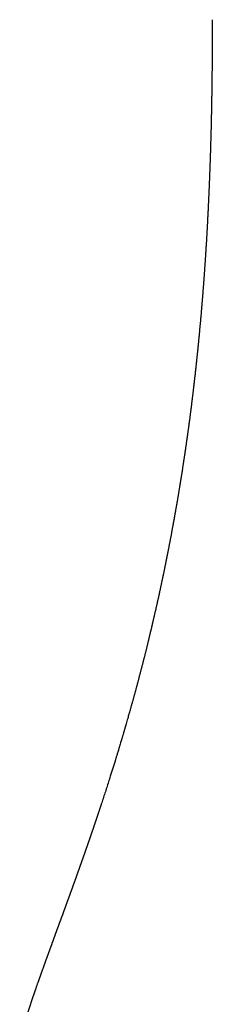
# Model space of a CAD drawing. Header units: millimetres. Extents: x 8 to 387, y 12 to 257.
# Tile 5 of 11: x 193 to 195.32, y 224.84 to 236.76. Entities that reach past the tile are written whole.
import ezdxf

# ---------------------------------------------------------------- set-up
doc = ezdxf.new("R2010")
doc.units = ezdxf.units.MM

msp = doc.modelspace()

# ---------------------------------------------------------------- linework, layer by layer
at = {"color": 7, "linetype": 'Continuous', "lineweight": 30}
msp.add_arc((207.324, 220), 15, 160.777, 162.7691, dxfattribs=at)
msp.add_open_spline([(195.324, 236.757), (195.324, 236.75), (195.324, 236.738), (195.324, 236.72), (195.324, 236.707), (195.324, 236.695), (195.324, 236.682), (195.324, 236.665), (195.324, 236.644), (195.324, 236.619), (195.323, 236.595), (195.323, 236.573), (195.323, 236.552), (195.323, 236.534), (195.323, 236.515), (195.323, 236.495), (195.323, 236.47), (195.323, 236.441), (195.323, 236.41), (195.323, 236.384), (195.322, 236.362), (195.322, 236.347), (195.322, 236.332), (195.322, 236.318), (195.322, 236.304), (195.322, 236.289), (195.322, 236.272), (195.322, 236.253), (195.321, 236.233), (195.321, 236.211), (195.321, 236.189), (195.321, 236.167), (195.321, 236.147), (195.32, 236.129), (195.32, 236.111), (195.32, 236.093), (195.32, 236.074), (195.32, 236.052), (195.319, 236.029), (195.319, 236.007), (195.319, 235.988), (195.319, 235.97), (195.318, 235.954), (195.318, 235.941), (195.318, 235.929), (195.318, 235.918), (195.318, 235.906), (195.317, 235.894), (195.317, 235.88), (195.317, 235.864), (195.317, 235.845), (195.316, 235.825), (195.316, 235.804), (195.316, 235.786), (195.315, 235.768), (195.315, 235.75), (195.315, 235.733), (195.315, 235.716), (195.314, 235.699), (195.314, 235.682), (195.313, 235.664), (195.313, 235.645), (195.313, 235.623), (195.312, 235.602), (195.312, 235.58), (195.311, 235.562), (195.311, 235.545), (195.311, 235.527), (195.31, 235.508), (195.31, 235.486), (195.309, 235.463), (195.309, 235.44), (195.308, 235.419), (195.308, 235.4), (195.307, 235.383), (195.307, 235.368), (195.306, 235.353), (195.306, 235.338), (195.305, 235.321), (195.305, 235.302), (195.304, 235.282), (195.304, 235.262), (195.303, 235.243), (195.303, 235.226), (195.302, 235.212), (195.302, 235.198), (195.302, 235.185), (195.301, 235.17), (195.301, 235.154), (195.3, 235.135), (195.299, 235.114), (195.299, 235.093), (195.298, 235.072), (195.297, 235.053), (195.297, 235.037), (195.296, 235.021), (195.296, 235.004), (195.295, 234.987), (195.294, 234.969), (195.294, 234.95), (195.293, 234.931), (195.292, 234.912), (195.292, 234.894), (195.291, 234.878), (195.29, 234.864), (195.29, 234.851), (195.29, 234.839), (195.289, 234.825), (195.288, 234.811), (195.288, 234.795), (195.287, 234.777), (195.286, 234.758), (195.285, 234.739), (195.285, 234.721), (195.284, 234.704), (195.283, 234.688), (195.283, 234.672), (195.282, 234.657), (195.281, 234.643), (195.281, 234.629), (195.28, 234.614), (195.279, 234.597), (195.279, 234.58), (195.278, 234.564), (195.277, 234.549), (195.276, 234.535), (195.276, 234.521), (195.275, 234.507), (195.274, 234.492), (195.274, 234.476), (195.273, 234.457), (195.272, 234.438), (195.271, 234.419), (195.27, 234.402), (195.269, 234.386), (195.268, 234.372), (195.268, 234.36), (195.267, 234.349), (195.267, 234.338), (195.266, 234.327), (195.265, 234.315), (195.265, 234.302), (195.264, 234.287), (195.263, 234.27), (195.262, 234.253), (195.261, 234.236), (195.26, 234.22), (195.26, 234.206), (195.259, 234.192), (195.258, 234.18), (195.257, 234.167), (195.257, 234.153), (195.256, 234.139), (195.255, 234.123), (195.254, 234.105), (195.253, 234.086), (195.252, 234.068), (195.251, 234.051), (195.25, 234.037), (195.249, 234.024), (195.248, 234.012), (195.247, 234), (195.247, 233.988), (195.246, 233.975), (195.245, 233.961), (195.244, 233.945), (195.243, 233.928), (195.242, 233.911), (195.241, 233.896), (195.24, 233.882), (195.239, 233.869), (195.238, 233.857), (195.237, 233.845), (195.237, 233.833), (195.236, 233.821), (195.235, 233.808), (195.234, 233.792), (195.233, 233.775), (195.231, 233.756), (195.23, 233.739), (195.229, 233.722), (195.228, 233.705), (195.227, 233.689), (195.226, 233.675), (195.225, 233.661), (195.224, 233.647), (195.223, 233.631), (195.221, 233.613), (195.22, 233.595), (195.218, 233.576), (195.217, 233.557), (195.216, 233.541), (195.215, 233.526), (195.214, 233.511), (195.212, 233.496), (195.211, 233.478), (195.209, 233.458), (195.208, 233.437), (195.206, 233.416), (195.205, 233.396), (195.203, 233.379), (195.202, 233.366), (195.201, 233.353), (195.2, 233.34), (195.199, 233.326), (195.198, 233.31), (195.196, 233.292), (195.194, 233.273), (195.193, 233.254), (195.191, 233.236), (195.19, 233.221), (195.189, 233.207), (195.188, 233.194), (195.187, 233.181), (195.185, 233.166), (195.184, 233.15), (195.182, 233.131), (195.18, 233.111), (195.179, 233.091), (195.177, 233.073), (195.175, 233.056), (195.174, 233.042), (195.173, 233.028), (195.171, 233.014), (195.17, 232.999), (195.168, 232.981), (195.167, 232.961), (195.165, 232.94), (195.163, 232.92), (195.161, 232.902), (195.159, 232.886), (195.158, 232.872), (195.157, 232.858), (195.155, 232.843), (195.154, 232.827), (195.152, 232.808), (195.15, 232.788), (195.148, 232.768), (195.146, 232.749), (195.144, 232.734), (195.143, 232.721), (195.142, 232.709), (195.14, 232.697), (195.139, 232.685), (195.138, 232.672), (195.136, 232.655), (195.134, 232.636), (195.132, 232.615), (195.13, 232.595), (195.128, 232.577), (195.126, 232.562), (195.125, 232.548), (195.123, 232.536), (195.122, 232.524), (195.12, 232.511), (195.119, 232.496), (195.117, 232.479), (195.115, 232.461), (195.113, 232.442), (195.111, 232.425), (195.109, 232.409), (195.108, 232.396), (195.106, 232.385), (195.105, 232.375), (195.104, 232.367), (195.103, 232.358), (195.102, 232.349), (195.101, 232.338), (195.099, 232.325), (195.098, 232.309), (195.095, 232.292), (195.093, 232.274), (195.091, 232.257), (195.09, 232.243), (195.088, 232.23), (195.087, 232.218), (195.085, 232.205), (195.083, 232.191), (195.082, 232.175), (195.079, 232.157), (195.077, 232.138), (195.074, 232.118), (195.072, 232.098), (195.07, 232.08), (195.068, 232.064), (195.066, 232.049), (195.064, 232.036), (195.063, 232.024), (195.061, 232.011), (195.059, 231.998), (195.057, 231.983), (195.055, 231.966), (195.053, 231.948), (195.051, 231.931), (195.049, 231.915), (195.047, 231.902), (195.045, 231.89), (195.044, 231.879), (195.042, 231.869), (195.041, 231.859), (195.039, 231.848), (195.038, 231.835), (195.036, 231.821), (195.034, 231.805), (195.031, 231.789), (195.029, 231.772), (195.027, 231.757), (195.025, 231.743), (195.023, 231.731), (195.022, 231.72), (195.021, 231.71), (195.019, 231.7), (195.018, 231.69), (195.016, 231.678), (195.014, 231.665), (195.012, 231.651), (195.01, 231.634), (195.008, 231.617), (195.005, 231.601), (195.003, 231.586), (195.001, 231.572), (194.999, 231.56), (194.998, 231.549), (194.996, 231.539), (194.995, 231.529), (194.993, 231.52), (194.992, 231.509), (194.99, 231.498), (194.988, 231.485), (194.986, 231.47), (194.984, 231.455), (194.981, 231.437), (194.978, 231.417), (194.975, 231.397), (194.972, 231.38), (194.97, 231.364), (194.967, 231.348), (194.965, 231.332), (194.963, 231.319), (194.961, 231.308), (194.96, 231.297), (194.958, 231.285), (194.956, 231.273), (194.954, 231.261), (194.952, 231.248), (194.949, 231.232), (194.947, 231.218), (194.946, 231.208), (194.944, 231.197), (194.942, 231.186), (194.94, 231.176), (194.939, 231.167), (194.937, 231.157), (194.935, 231.145), (194.934, 231.134), (194.932, 231.123), (194.93, 231.113), (194.928, 231.102), (194.926, 231.089), (194.924, 231.075), (194.921, 231.058), (194.918, 231.04), (194.915, 231.023), (194.913, 231.007), (194.91, 230.99), (194.907, 230.973), (194.904, 230.957), (194.902, 230.941), (194.899, 230.923), (194.895, 230.905), (194.892, 230.886), (194.889, 230.869), (194.886, 230.853), (194.884, 230.837), (194.881, 230.825), (194.88, 230.815), (194.878, 230.807), (194.877, 230.801), (194.876, 230.794), (194.875, 230.787), (194.873, 230.778), (194.871, 230.768), (194.869, 230.756), (194.868, 230.746), (194.866, 230.736), (194.864, 230.727), (194.863, 230.719), (194.861, 230.711), (194.86, 230.704), (194.859, 230.697), (194.857, 230.687), (194.855, 230.676), (194.853, 230.665), (194.851, 230.656), (194.849, 230.645), (194.847, 230.633), (194.844, 230.617), (194.841, 230.601), (194.838, 230.585), (194.835, 230.57), (194.833, 230.556), (194.83, 230.543), (194.828, 230.53), (194.826, 230.518), (194.824, 230.506), (194.821, 230.492), (194.818, 230.476), (194.815, 230.46), (194.812, 230.444), (194.809, 230.429), (194.806, 230.414), (194.803, 230.399), (194.8, 230.385), (194.798, 230.372), (194.796, 230.36), (194.794, 230.349), (194.791, 230.338), (194.789, 230.326), (194.787, 230.314), (194.784, 230.299), (194.78, 230.28), (194.776, 230.26), (194.772, 230.239), (194.768, 230.219), (194.764, 230.2), (194.76, 230.181), (194.757, 230.164), (194.754, 230.148), (194.751, 230.134), (194.748, 230.12), (194.745, 230.106), (194.742, 230.09), (194.738, 230.073), (194.735, 230.056), (194.731, 230.039), (194.727, 230.021), (194.723, 230.002), (194.719, 229.983), (194.716, 229.966), (194.712, 229.95), (194.709, 229.935), (194.706, 229.92), (194.703, 229.906), (194.7, 229.891), (194.697, 229.877), (194.694, 229.862), (194.691, 229.848), (194.688, 229.836), (194.685, 229.824), (194.683, 229.813), (194.68, 229.8), (194.677, 229.788), (194.675, 229.775), (194.672, 229.764), (194.669, 229.752), (194.667, 229.739), (194.664, 229.725), (194.66, 229.711), (194.658, 229.698), (194.655, 229.685), (194.652, 229.672), (194.649, 229.658), (194.645, 229.643), (194.642, 229.627), (194.638, 229.61), (194.634, 229.591), (194.629, 229.572), (194.625, 229.553), (194.621, 229.535), (194.617, 229.519), (194.614, 229.505), (194.611, 229.492), (194.607, 229.478), (194.605, 229.466), (194.602, 229.456), (194.6, 229.447), (194.598, 229.438), (194.596, 229.427), (194.592, 229.412), (194.588, 229.393), (194.583, 229.375), (194.58, 229.359), (194.577, 229.347), (194.573, 229.334), (194.57, 229.321), (194.567, 229.307), (194.564, 229.295), (194.561, 229.282), (194.558, 229.269), (194.555, 229.256), (194.551, 229.243), (194.548, 229.229), (194.545, 229.216), (194.541, 229.201), (194.538, 229.186), (194.533, 229.169), (194.529, 229.151), (194.525, 229.134), (194.521, 229.118), (194.517, 229.102), (194.513, 229.086), (194.509, 229.07), (194.505, 229.053), (194.501, 229.038), (194.498, 229.026), (194.495, 229.015), (194.492, 229.002), (194.488, 228.986), (194.483, 228.968), (194.479, 228.95), (194.474, 228.935), (194.471, 228.92), (194.467, 228.907), (194.464, 228.893), (194.46, 228.878), (194.456, 228.863), (194.452, 228.849), (194.449, 228.836), (194.445, 228.823), (194.442, 228.809), (194.438, 228.796), (194.435, 228.781), (194.431, 228.767), (194.427, 228.751), (194.423, 228.737), (194.419, 228.723), (194.416, 228.71), (194.413, 228.698), (194.409, 228.687), (194.406, 228.675), (194.403, 228.663), (194.4, 228.65), (194.396, 228.637), (194.392, 228.623), (194.389, 228.61), (194.386, 228.599), (194.382, 228.587), (194.379, 228.574), (194.376, 228.562), (194.372, 228.548), (194.368, 228.534), (194.364, 228.519), (194.359, 228.503), (194.355, 228.486), (194.349, 228.467), (194.344, 228.448), (194.339, 228.43), (194.334, 228.412), (194.33, 228.396), (194.325, 228.38), (194.321, 228.364), (194.315, 228.346), (194.309, 228.324), (194.298, 228.284), (194.288, 228.251), (194.281, 228.225), (194.279, 228.217), (194.276, 228.209), (194.274, 228.201), (194.271, 228.192), (194.269, 228.183), (194.265, 228.172), (194.262, 228.159), (194.258, 228.146), (194.254, 228.133), (194.251, 228.121), (194.247, 228.108), (194.243, 228.096), (194.24, 228.084), (194.229, 228.046), (194.217, 228.008), (194.206, 227.97), (194.202, 227.957), (194.198, 227.943), (194.193, 227.929), (194.188, 227.912), (194.182, 227.892), (194.176, 227.871), (194.17, 227.851), (194.164, 227.832), (194.158, 227.814), (194.144, 227.768), (194.122, 227.696), (194.094, 227.607), (194.07, 227.529), (194.048, 227.461), (194.026, 227.393), (194.004, 227.326), (193.989, 227.28), (193.98, 227.253), (193.978, 227.246), (193.975, 227.239), (193.973, 227.231), (193.97, 227.222), (193.967, 227.214), (193.965, 227.206), (193.963, 227.2), (193.961, 227.195), (193.959, 227.19), (193.958, 227.186), (193.957, 227.183), (193.954, 227.175), (193.951, 227.167), (193.948, 227.158), (193.947, 227.154), (193.946, 227.149), (193.944, 227.144), (193.942, 227.138), (193.939, 227.131), (193.937, 227.125), (193.935, 227.119), (193.934, 227.114), (193.932, 227.11), (193.931, 227.106), (193.93, 227.102), (193.928, 227.098), (193.927, 227.094), (193.926, 227.09), (193.925, 227.087), (193.923, 227.083), (193.922, 227.078), (193.92, 227.072), (193.917, 227.065), (193.915, 227.059), (193.913, 227.052), (193.911, 227.045), (193.908, 227.039), (193.906, 227.033), (193.904, 227.027), (193.902, 227.021), (193.901, 227.015), (193.899, 227.01), (193.897, 227.004), (193.894, 226.997), (193.892, 226.99), (193.889, 226.982), (193.887, 226.974), (193.884, 226.967), (193.882, 226.96), (193.88, 226.954), (193.878, 226.948), (193.876, 226.943), (193.874, 226.938), (193.873, 226.934), (193.871, 226.928), (193.869, 226.923), (193.867, 226.917), (193.865, 226.91), (193.862, 226.903), (193.86, 226.895), (193.857, 226.888), (193.855, 226.881), (193.853, 226.876), (193.852, 226.872), (193.85, 226.868), (193.849, 226.865), (193.848, 226.861), (193.847, 226.857), (193.845, 226.854), (193.844, 226.85), (193.843, 226.847), (193.842, 226.843), (193.84, 226.838), (193.838, 226.833), (193.836, 226.827), (193.834, 226.82), (193.832, 226.814), (193.829, 226.807), (193.827, 226.801), (193.826, 226.796), (193.824, 226.792), (193.822, 226.787), (193.821, 226.783), (193.82, 226.779), (193.818, 226.775), (193.816, 226.77), (193.814, 226.764), (193.812, 226.758), (193.81, 226.751), (193.807, 226.744), (193.805, 226.737), (193.803, 226.73), (193.8, 226.724), (193.798, 226.718), (193.797, 226.713), (193.795, 226.709), (193.794, 226.705), (193.792, 226.7), (193.79, 226.695), (193.789, 226.69), (193.787, 226.684), (193.784, 226.678), (193.782, 226.671), (193.78, 226.665), (193.778, 226.658), (193.775, 226.652), (193.774, 226.647), (193.772, 226.642), (193.77, 226.637), (193.768, 226.632), (193.766, 226.626), (193.764, 226.62), (193.762, 226.615), (193.76, 226.609), (193.758, 226.602), (193.755, 226.595), (193.753, 226.588), (193.75, 226.58), (193.747, 226.573), (193.745, 226.566), (193.743, 226.559), (193.741, 226.554), (193.739, 226.549), (193.737, 226.544), (193.736, 226.54), (193.734, 226.535), (193.733, 226.531), (193.731, 226.526), (193.729, 226.521), (193.727, 226.515), (193.725, 226.509), (193.722, 226.502), (193.72, 226.495), (193.718, 226.489), (193.716, 226.483), (193.714, 226.478), (193.712, 226.473), (193.71, 226.468), (193.709, 226.464), (193.707, 226.459), (193.705, 226.453), (193.703, 226.447), (193.701, 226.441), (193.698, 226.434), (193.696, 226.427), (193.693, 226.42), (193.691, 226.414), (193.689, 226.408), (193.687, 226.403), (193.685, 226.398), (193.684, 226.394), (193.682, 226.389), (193.681, 226.384), (193.679, 226.381), (193.678, 226.377), (193.677, 226.374), (193.676, 226.37), (193.674, 226.366), (193.672, 226.361), (193.67, 226.356), (193.668, 226.35), (193.666, 226.343), (193.663, 226.336), (193.661, 226.33), (193.659, 226.324), (193.657, 226.318), (193.655, 226.313), (193.653, 226.308), (193.652, 226.304), (193.65, 226.299), (193.648, 226.294), (193.646, 226.289), (193.644, 226.283), (193.642, 226.277), (193.64, 226.271), (193.637, 226.263), (193.635, 226.256), (193.632, 226.25), (193.63, 226.243), (193.628, 226.238), (193.626, 226.232), (193.624, 226.226), (193.622, 226.22), (193.619, 226.214), (193.617, 226.208), (193.614, 226.201), (193.612, 226.194), (193.61, 226.188), (193.608, 226.182), (193.606, 226.178), (193.604, 226.173), (193.603, 226.169), (193.601, 226.164), (193.6, 226.16), (193.598, 226.156), (193.597, 226.152), (193.595, 226.148), (193.594, 226.143), (193.592, 226.137), (193.589, 226.131), (193.586, 226.123), (193.584, 226.116), (193.581, 226.109), (193.579, 226.104), (193.578, 226.099), (193.576, 226.094), (193.575, 226.09), (193.573, 226.087), (193.572, 226.084), (193.571, 226.082), (193.57, 226.079), (193.569, 226.077), (193.568, 226.074), (193.567, 226.07), (193.566, 226.067), (193.564, 226.063), (193.563, 226.058), (193.561, 226.052), (193.558, 226.046), (193.556, 226.039), (193.553, 226.032), (193.551, 226.025), (193.548, 226.019), (193.547, 226.014), (193.545, 226.01), (193.544, 226.006), (193.543, 226.003), (193.542, 226), (193.54, 225.997), (193.539, 225.993), (193.538, 225.99), (193.537, 225.986), (193.535, 225.982), (193.533, 225.978), (193.532, 225.973), (193.53, 225.967), (193.527, 225.961), (193.525, 225.955), (193.523, 225.948), (193.521, 225.942), (193.519, 225.937), (193.517, 225.933), (193.516, 225.929), (193.515, 225.926), (193.514, 225.923), (193.513, 225.921), (193.512, 225.918), (193.511, 225.915), (193.51, 225.913), (193.509, 225.91), (193.508, 225.907), (193.506, 225.903), (193.505, 225.898), (193.502, 225.893), (193.5, 225.887), (193.498, 225.88), (193.496, 225.874), (193.493, 225.867), (193.49, 225.858), (193.486, 225.849), (193.483, 225.84), (193.48, 225.831), (193.477, 225.823), (193.474, 225.815), (193.471, 225.807), (193.468, 225.799), (193.465, 225.79), (193.462, 225.781), (193.458, 225.772), (193.455, 225.763), (193.452, 225.755), (193.45, 225.749), (193.447, 225.742), (193.445, 225.736), (193.443, 225.731), (193.442, 225.727), (193.44, 225.723), (193.439, 225.719), (193.437, 225.715), (193.435, 225.709), (193.433, 225.704), (193.431, 225.698), (193.429, 225.692), (193.427, 225.687), (193.426, 225.682), (193.424, 225.678), (193.423, 225.675), (193.422, 225.672), (193.421, 225.669), (193.42, 225.667), (193.419, 225.664), (193.417, 225.66), (193.416, 225.656), (193.414, 225.65), (193.412, 225.644), (193.409, 225.638), (193.408, 225.633), (193.406, 225.629), (193.404, 225.624), (193.403, 225.621), (193.402, 225.618), (193.4, 225.613), (193.399, 225.608), (193.396, 225.602), (193.394, 225.596), (193.392, 225.589), (193.389, 225.583), (193.387, 225.577), (193.386, 225.573), (193.384, 225.569), (193.383, 225.566), (193.381, 225.561), (193.38, 225.556), (193.378, 225.551), (193.376, 225.546), (193.374, 225.54), (193.372, 225.534), (193.369, 225.528), (193.367, 225.522), (193.365, 225.516), (193.363, 225.511), (193.361, 225.506), (193.359, 225.501), (193.358, 225.497), (193.356, 225.493), (193.355, 225.488), (193.353, 225.483), (193.351, 225.478), (193.349, 225.473), (193.347, 225.468), (193.346, 225.463), (193.344, 225.459), (193.343, 225.455), (193.342, 225.452), (193.34, 225.449), (193.34, 225.446), (193.339, 225.444), (193.338, 225.442), (193.337, 225.439), (193.336, 225.436), (193.335, 225.432), (193.333, 225.429), (193.332, 225.424), (193.33, 225.419), (193.328, 225.414), (193.326, 225.408), (193.324, 225.403), (193.322, 225.398), (193.32, 225.394), (193.319, 225.389), (193.316, 225.383), (193.314, 225.376), (193.312, 225.369), (193.309, 225.362), (193.306, 225.354), (193.304, 225.347), (193.301, 225.34), (193.299, 225.333), (193.296, 225.327), (193.294, 225.321), (193.292, 225.314), (193.289, 225.307), (193.286, 225.298), (193.282, 225.288), (193.279, 225.277), (193.275, 225.266), (193.271, 225.255), (193.267, 225.245), (193.264, 225.236), (193.261, 225.228), (193.258, 225.22), (193.256, 225.213), (193.253, 225.207), (193.251, 225.2), (193.249, 225.194), (193.247, 225.187), (193.244, 225.181), (193.242, 225.175), (193.24, 225.168), (193.237, 225.162), (193.235, 225.155), (193.232, 225.148), (193.23, 225.141), (193.228, 225.134), (193.225, 225.128), (193.223, 225.122), (193.221, 225.116), (193.219, 225.11), (193.216, 225.102), (193.212, 225.09), (193.207, 225.076), (193.203, 225.064), (193.199, 225.053), (193.196, 225.044), (193.192, 225.033), (193.189, 225.023), (193.186, 225.014), (193.183, 225.006), (193.18, 224.998), (193.177, 224.989), (193.174, 224.982), (193.172, 224.976), (193.171, 224.971), (193.169, 224.966), (193.167, 224.961), (193.166, 224.956), (193.164, 224.952), (193.163, 224.949), (193.162, 224.946), (193.161, 224.944), (193.161, 224.942), (193.16, 224.94), (193.16, 224.939), (193.16, 224.939), (193.16, 224.939), (193.16, 224.939)], degree=3, knots=[0, 0, 0, 0, 0.000785, 0.00142, 0.001906, 0.002289, 0.002739, 0.00327, 0.004195, 0.005126, 0.006007, 0.00685, 0.007596, 0.008265, 0.008927, 0.009607, 0.010556, 0.011645, 0.012827, 0.013994, 0.014639, 0.015203, 0.01574, 0.016259, 0.016775, 0.017322, 0.017925, 0.018636, 0.01942, 0.020241, 0.021044, 0.0219, 0.022658, 0.023329, 0.023979, 0.024631, 0.025351, 0.026167, 0.027113, 0.027882, 0.028637, 0.029323, 0.029894, 0.030357, 0.030807, 0.031246, 0.031689, 0.032143, 0.032627, 0.033213, 0.033972, 0.034761, 0.035551, 0.03627, 0.03689, 0.037586, 0.038227, 0.038859, 0.039516, 0.040132, 0.040837, 0.041583, 0.042354, 0.043271, 0.044071, 0.044762, 0.045404, 0.04605, 0.046781, 0.047639, 0.048515, 0.049424, 0.050261, 0.051, 0.051623, 0.052209, 0.052741, 0.053316, 0.053965, 0.054697, 0.055513, 0.056333, 0.057061, 0.057711, 0.058258, 0.058757, 0.059257, 0.05983, 0.060468, 0.061189, 0.062021, 0.062899, 0.063735, 0.064476, 0.065078, 0.0657, 0.066325, 0.067003, 0.06777, 0.068475, 0.069252, 0.070013, 0.070738, 0.07137, 0.071891, 0.072388, 0.072887, 0.073405, 0.073968, 0.074598, 0.07533, 0.076126, 0.076902, 0.07763, 0.078235, 0.078893, 0.079542, 0.080217, 0.080707, 0.081249, 0.081874, 0.082569, 0.083262, 0.08394, 0.08455, 0.085058, 0.08564, 0.08622, 0.086812, 0.087453, 0.088188, 0.089075, 0.089808, 0.090531, 0.091199, 0.091753, 0.092215, 0.09267, 0.093119, 0.09358, 0.094067, 0.094594, 0.095212, 0.095909, 0.096624, 0.097334, 0.097989, 0.098621, 0.099148, 0.099674, 0.100203, 0.100756, 0.101346, 0.10203, 0.102802, 0.103586, 0.104368, 0.105081, 0.105694, 0.106223, 0.106728, 0.107224, 0.10772, 0.108243, 0.10883, 0.109527, 0.110253, 0.110985, 0.111671, 0.112263, 0.11278, 0.113311, 0.113811, 0.114307, 0.114804, 0.115367, 0.116058, 0.116832, 0.117627, 0.118405, 0.11909, 0.119863, 0.120546, 0.121196, 0.121724, 0.122315, 0.123031, 0.123828, 0.124667, 0.125482, 0.126332, 0.127068, 0.127706, 0.128328, 0.128976, 0.129746, 0.130646, 0.131641, 0.132617, 0.133491, 0.134244, 0.13482, 0.135386, 0.13595, 0.136578, 0.137287, 0.138096, 0.138986, 0.139853, 0.140699, 0.141398, 0.141995, 0.142584, 0.143177, 0.143812, 0.144574, 0.145456, 0.146391, 0.147325, 0.148197, 0.148938, 0.149612, 0.150243, 0.150871, 0.151536, 0.152365, 0.153336, 0.154355, 0.155323, 0.156175, 0.156911, 0.157557, 0.158199, 0.158865, 0.159642, 0.160536, 0.161538, 0.162548, 0.163425, 0.164161, 0.16476, 0.165325, 0.165868, 0.166424, 0.167058, 0.167838, 0.168831, 0.169869, 0.170878, 0.171754, 0.172512, 0.173131, 0.173724, 0.174317, 0.174949, 0.175694, 0.176538, 0.177456, 0.178384, 0.179266, 0.180044, 0.18069, 0.181276, 0.181716, 0.182145, 0.182586, 0.183042, 0.183534, 0.184132, 0.185012, 0.185931, 0.186847, 0.187688, 0.188438, 0.189103, 0.189694, 0.190274, 0.191008, 0.191831, 0.192768, 0.19378, 0.194822, 0.195863, 0.196818, 0.197649, 0.198413, 0.199146, 0.199722, 0.200333, 0.201055, 0.201873, 0.202747, 0.203706, 0.204632, 0.205483, 0.20619, 0.206803, 0.207386, 0.207916, 0.208467, 0.209043, 0.209698, 0.210479, 0.211342, 0.212239, 0.213137, 0.213994, 0.214776, 0.215425, 0.21599, 0.216533, 0.217056, 0.217634, 0.218237, 0.218914, 0.219746, 0.220681, 0.221641, 0.222534, 0.223379, 0.224152, 0.224821, 0.225414, 0.225978, 0.226516, 0.227064, 0.227635, 0.228257, 0.228989, 0.229827, 0.230701, 0.231596, 0.232918, 0.23408, 0.23499, 0.235879, 0.236823, 0.237897, 0.238536, 0.23908, 0.239717, 0.240441, 0.241156, 0.241865, 0.24264, 0.243549, 0.244383, 0.245078, 0.245691, 0.246278, 0.246911, 0.247444, 0.248037, 0.2487, 0.249408, 0.250006, 0.250473, 0.251204, 0.252028, 0.252891, 0.253864, 0.255054, 0.256021, 0.256798, 0.258052, 0.259066, 0.259914, 0.260917, 0.262027, 0.263204, 0.26434, 0.265427, 0.26643, 0.267361, 0.268282, 0.268764, 0.269233, 0.269658, 0.270043, 0.270476, 0.271001, 0.271597, 0.272366, 0.273052, 0.273678, 0.274264, 0.274707, 0.275158, 0.275645, 0.276181, 0.276811, 0.277508, 0.278167, 0.278769, 0.279319, 0.280286, 0.281245, 0.282283, 0.283363, 0.284404, 0.285296, 0.286115, 0.286895, 0.287697, 0.288486, 0.289401, 0.290468, 0.291533, 0.292572, 0.293592, 0.294609, 0.29561, 0.296563, 0.297417, 0.298193, 0.298932, 0.299662, 0.300429, 0.30125, 0.302179, 0.303591, 0.305019, 0.306361, 0.30773, 0.309156, 0.310445, 0.311609, 0.312678, 0.313692, 0.314592, 0.31557, 0.316717, 0.317929, 0.319128, 0.320265, 0.321577, 0.322974, 0.324339, 0.325591, 0.326713, 0.32776, 0.328803, 0.329926, 0.330907, 0.33197, 0.333076, 0.334161, 0.335, 0.335828, 0.336693, 0.337595, 0.338523, 0.339471, 0.340344, 0.341103, 0.342198, 0.34323, 0.344253, 0.345304, 0.346197, 0.347177, 0.348275, 0.349408, 0.350534, 0.351926, 0.353313, 0.354801, 0.356354, 0.357753, 0.358914, 0.359997, 0.361058, 0.36212, 0.363183, 0.36385, 0.364545, 0.365272, 0.366088, 0.367019, 0.368855, 0.370552, 0.371509, 0.372496, 0.373531, 0.374617, 0.375749, 0.376779, 0.377668, 0.378804, 0.379883, 0.380958, 0.382035, 0.38314, 0.38431, 0.385592, 0.387046, 0.388525, 0.389942, 0.391277, 0.392574, 0.393903, 0.395321, 0.396846, 0.398051, 0.399089, 0.400026, 0.400915, 0.402454, 0.403995, 0.405539, 0.407094, 0.408144, 0.409279, 0.410579, 0.411913, 0.413194, 0.414405, 0.415564, 0.416721, 0.417932, 0.419144, 0.420396, 0.421725, 0.423106, 0.424475, 0.425709, 0.426845, 0.427908, 0.42896, 0.430013, 0.431067, 0.432311, 0.433556, 0.434803, 0.436079, 0.437071, 0.438143, 0.439334, 0.440545, 0.441706, 0.443143, 0.444504, 0.445859, 0.447674, 0.449489, 0.451304, 0.453126, 0.454674, 0.456302, 0.45792, 0.459399, 0.460767, 0.463328, 0.465894, 0.472455, 0.473194, 0.473947, 0.474731, 0.475547, 0.476425, 0.477386, 0.478379, 0.479839, 0.481206, 0.482494, 0.483765, 0.485035, 0.486306, 0.487577, 0.488848, 0.498068, 0.499517, 0.500965, 0.502414, 0.503902, 0.505498, 0.508017, 0.510312, 0.51239, 0.514437, 0.516488, 0.518544, 0.529631, 0.540846, 0.548937, 0.557094, 0.565318, 0.57361, 0.581966, 0.582839, 0.583729, 0.584639, 0.5856, 0.586707, 0.587964, 0.58884, 0.589624, 0.590316, 0.590914, 0.591419, 0.591831, 0.592176, 0.594597, 0.595013, 0.595533, 0.59616, 0.596893, 0.597733, 0.598588, 0.599419, 0.600166, 0.600829, 0.601407, 0.601931, 0.602437, 0.60297, 0.603479, 0.603965, 0.604431, 0.604946, 0.605611, 0.606372, 0.607229, 0.60818, 0.609124, 0.610003, 0.610816, 0.611569, 0.612456, 0.613262, 0.613987, 0.614677, 0.61547, 0.616375, 0.617394, 0.618496, 0.619495, 0.620503, 0.621478, 0.622356, 0.623137, 0.623821, 0.624427, 0.625076, 0.625788, 0.626561, 0.627397, 0.628324, 0.629359, 0.630498, 0.631494, 0.632362, 0.633103, 0.633717, 0.634214, 0.634687, 0.635201, 0.635712, 0.636221, 0.636728, 0.637258, 0.637781, 0.63841, 0.639146, 0.639988, 0.640934, 0.641969, 0.642891, 0.6437, 0.644412, 0.645081, 0.64571, 0.646298, 0.646846, 0.647465, 0.648182, 0.649004, 0.64993, 0.650954, 0.652003, 0.653055, 0.654019, 0.654916, 0.655724, 0.656443, 0.657072, 0.657627, 0.658342, 0.659084, 0.659852, 0.660668, 0.661604, 0.662665, 0.663586, 0.664554, 0.665447, 0.666254, 0.666974, 0.667607, 0.668481, 0.669373, 0.670285, 0.671248, 0.672104, 0.673051, 0.674089, 0.675185, 0.676316, 0.677446, 0.678508, 0.67946, 0.680301, 0.681035, 0.681743, 0.682464, 0.683124, 0.683795, 0.684522, 0.685342, 0.686254, 0.687257, 0.68831, 0.689434, 0.690434, 0.691309, 0.692096, 0.692861, 0.693606, 0.694288, 0.695022, 0.69587, 0.696832, 0.697909, 0.69896, 0.700055, 0.701195, 0.702279, 0.703218, 0.704014, 0.704667, 0.705407, 0.706143, 0.706884, 0.707629, 0.70806, 0.708557, 0.709145, 0.709826, 0.710599, 0.711464, 0.712392, 0.71361, 0.714749, 0.715802, 0.716757, 0.717677, 0.718482, 0.719217, 0.719974, 0.720753, 0.721555, 0.722382, 0.723313, 0.72435, 0.725492, 0.726621, 0.727897, 0.729022, 0.730023, 0.730975, 0.731925, 0.732849, 0.733841, 0.734861, 0.735959, 0.737172, 0.738506, 0.739407, 0.740311, 0.741143, 0.741903, 0.74259, 0.743362, 0.744083, 0.744806, 0.745531, 0.746259, 0.747043, 0.747922, 0.749122, 0.750463, 0.75195, 0.752896, 0.753853, 0.754716, 0.75548, 0.756156, 0.756729, 0.757201, 0.757646, 0.758092, 0.758539, 0.758986, 0.759613, 0.760241, 0.760946, 0.761804, 0.762817, 0.76396, 0.765195, 0.766483, 0.767803, 0.768809, 0.769681, 0.770418, 0.771021, 0.771546, 0.772075, 0.772703, 0.773336, 0.773975, 0.774635, 0.775325, 0.776126, 0.777039, 0.778062, 0.779149, 0.780271, 0.781428, 0.782512, 0.783415, 0.784196, 0.784853, 0.785408, 0.78594, 0.786459, 0.786937, 0.787403, 0.787857, 0.788306, 0.788816, 0.789588, 0.790495, 0.791537, 0.792713, 0.793931, 0.795095, 0.796208, 0.798065, 0.799786, 0.80143, 0.802999, 0.804517, 0.806011, 0.807485, 0.80902, 0.810676, 0.812446, 0.814238, 0.816012, 0.817393, 0.818709, 0.819939, 0.821083, 0.822142, 0.822845, 0.82352, 0.824283, 0.825158, 0.826145, 0.827245, 0.828458, 0.829589, 0.830605, 0.831504, 0.832285, 0.832949, 0.833496, 0.833923, 0.834432, 0.835027, 0.835707, 0.836473, 0.837605, 0.838876, 0.840101, 0.841093, 0.84199, 0.842791, 0.843498, 0.844117, 0.844734, 0.845891, 0.847121, 0.848422, 0.849791, 0.851105, 0.852306, 0.852983, 0.853647, 0.854408, 0.855277, 0.856254, 0.857319, 0.858464, 0.859563, 0.860599, 0.861969, 0.863211, 0.864379, 0.8655, 0.866575, 0.867436, 0.868265, 0.869082, 0.870016, 0.871095, 0.872316, 0.87322, 0.874186, 0.875123, 0.875975, 0.876744, 0.877428, 0.878029, 0.878545, 0.87898, 0.879445, 0.879996, 0.880633, 0.881344, 0.882137, 0.883014, 0.883973, 0.885303, 0.886491, 0.887536, 0.88844, 0.889204, 0.890326, 0.891566, 0.892921, 0.894393, 0.895968, 0.897593, 0.899019, 0.90047, 0.90185, 0.903127, 0.904301, 0.90577, 0.907311, 0.90893, 0.911161, 0.913438, 0.915814, 0.918321, 0.920305, 0.92218, 0.923946, 0.925612, 0.927261, 0.928559, 0.929857, 0.931157, 0.932458, 0.933783, 0.935001, 0.936332, 0.937776, 0.939326, 0.940849, 0.942293, 0.943658, 0.945068, 0.946381, 0.9476, 0.948722, 0.949768, 0.952774, 0.955636, 0.958418, 0.960525, 0.962651, 0.964863, 0.967235, 0.968809, 0.970446, 0.97217, 0.974007, 0.975955, 0.977133, 0.978348, 0.9796, 0.980899, 0.982327, 0.983906, 0.985636, 0.987354, 0.989198, 0.991169, 0.993266, 0.995489, 0.997837, 1, 1, 1, 1], dxfattribs=at)

doc.saveas('drawing.dxf')
